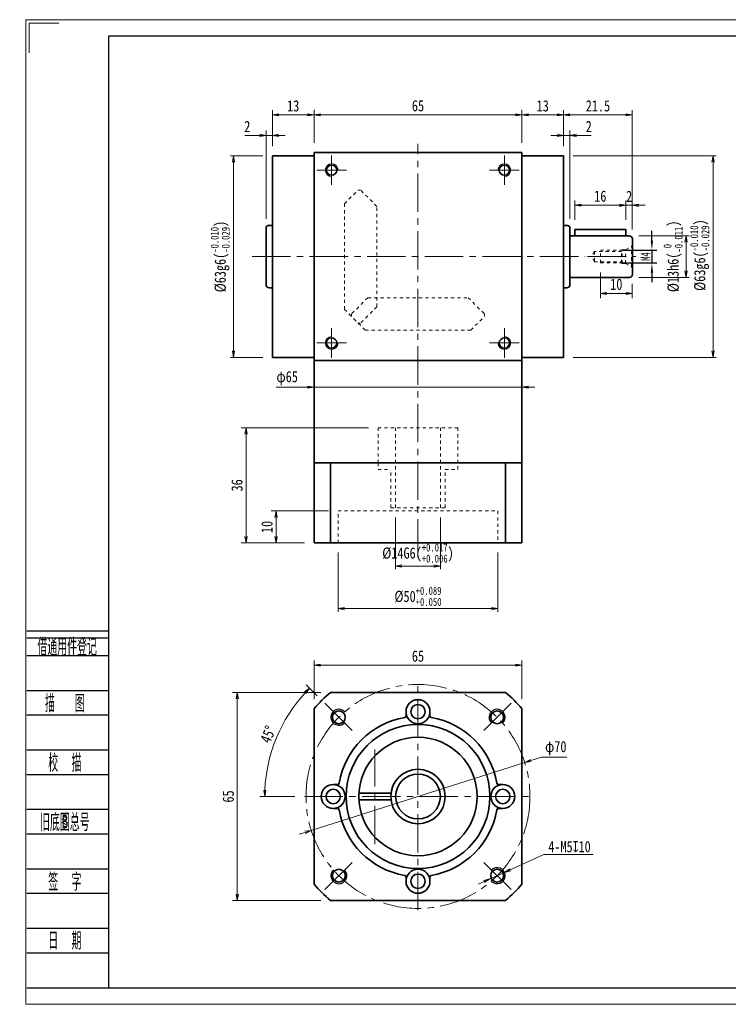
# Model space of a CAD drawing. Header units: millimetres. Extents: x -2 to 448, y 0 to 308.
# Tile 1 of 2: x -2 to 220, y 0 to 308. Entities that reach past the tile are written whole.
import ezdxf
from ezdxf.enums import TextEntityAlignment as Align

# ---------------------------------------------------------------- set-up
doc = ezdxf.new("R2010")
doc.units = ezdxf.units.MM
doc.linetypes.add('点画线', pattern=[18, 12, -2, 2, -2])
doc.linetypes.add('虚线', pattern=[2, 1, -1])
doc.layers.add('2细线层', color=4, linetype='Continuous')
doc.layers.add('6文字层', color=3, linetype='Continuous')
for name, color, linetype, lineweight in [('中心线层', 1, '点画线', 18), ('图框_外框线', 7, 'Continuous', 18), ('尺寸线层', 3, 'Continuous', 18), ('粗实线层', 7, 'Continuous', 35), ('虚线层_1', 6, '虚线', 18)]:
    doc.layers.add(name, color=color, linetype=linetype, lineweight=lineweight)
doc.styles.add('PC_TEXTSTYLE', font='ISOCP.SHX', dxfattribs={"width": 0.707, "bigfont": 'GBCBIG.SHX'})
doc.styles.add('宋体', font='txt', dxfattribs={"width": 0.8})
doc.styles.add('标准', font='txt', dxfattribs={"width": 0.667})
doc.dimstyles.new('a4-1-1', dxfattribs={"dimtxt": 3, "dimasz": 3, "dimexe": 1.5, "dimexo": 0, "dimgap": 0.5, "dimtad": 1, "dimdec": 3, "dimdsep": 46, "dimtxsty": '标准', "dimblk": '_CAXARROW', "dimcen": 0, "dimdle": 6, "dimazin": 2, "dimtfac": 0.707107, "dimtdec": 3, "dimtix": 1, "dimtmove": 2, "dimatfit": 3, "dimfxl": 0, "dimfrac": 2, "dimtolj": 1, "dimarcsym": 0})
doc.dimstyles.new('A水平标注$0', dxfattribs={"dimtxt": 3.5, "dimasz": 2, "dimexe": 1.5, "dimexo": 3, "dimgap": 1.1, "dimtad": 1, "dimtoh": 1, "dimdec": 4, "dimdsep": 46, "dimtxsty": '宋体', "dimblk": 'OPEN', "dimcen": 3, "dimclrd": 3, "dimclre": 3, "dimclrt": 6, "dimadec": 0, "dimazin": 0, "dimtm": 1e-09, "dimtfac": 1, "dimtdec": 4, "dimtix": 1, "dimtmove": 0, "dimatfit": 3, "dimldrblk": 'OPEN', "dimfxl": 0, "dimlwd": 13, "dimlwe": 13, "dimarcsym": 0})
doc.dimstyles.new('D直径标注φ25', dxfattribs={"dimtxt": 3.5, "dimasz": 2, "dimexe": 1, "dimexo": 3, "dimtad": 1, "dimtoh": 1, "dimdec": 1, "dimdsep": 46, "dimtxsty": '宋体', "dimblk": 'OPEN', "dimcen": 3, "dimclrd": 3, "dimclre": 3, "dimclrt": 130, "dimadec": 0, "dimazin": 0, "dimtm": 1e-09, "dimtfac": 1, "dimtdec": 1, "dimtmove": 0, "dimatfit": 0, "dimldrblk": 'OPEN', "dimfxl": 0, "dimlwd": 13, "dimlwe": 13, "dimarcsym": 0})
doc.dimstyles.new('螺孔(M8-7H)', dxfattribs={"dimtxt": 3.5, "dimasz": 2, "dimexe": 1.25, "dimexo": 3, "dimtad": 1, "dimtoh": 1, "dimdec": 4, "dimdsep": 46, "dimtxsty": '宋体', "dimblk": 'OPEN', "dimcen": 3, "dimclrd": 3, "dimclre": 3, "dimclrt": 2, "dimadec": 0, "dimazin": 0, "dimtm": 1e-09, "dimtfac": 1, "dimtdec": 4, "dimtmove": 0, "dimatfit": 3, "dimldrblk": 'OPEN', "dimfxl": 0, "dimlwd": 9, "dimlwe": 9, "dimarcsym": 0})

# ---------------------------------------------------------------- blocks, each defined once
blk = doc.blocks.new('_Open')
at = {"color": 0, "linetype": 'ByBlock', "lineweight": -2}
for p, q in [((-1, 0.17), (0, 0)), ((-1, -0.17), (0, 0)), ((0, 0), (-1, 0))]:
    blk.add_line(p, q, dxfattribs=at)
blk = doc.blocks.new('*D12')
at = {"layer": 'Defpoints', "color": 0}
for p in [(64.97, 265.18), (77.13, 265.18), (77.13, 202.18)]:
    blk.add_point(p, dxfattribs=at)
at = {"layer": '尺寸线层', "color": 3, "lineweight": 13}
for p, q in [((74.13, 265.18), (63.97, 265.18)), ((64.97, 204.18), (64.97, 263.18)), ((74.13, 202.18), (63.97, 202.18))]:
    blk.add_line(p, q, dxfattribs=at)
at = {"layer": '尺寸线层', "color": 3, "lineweight": 13, "xscale": 2, "yscale": 2, "zscale": 2}
for p, rotation in [((64.97, 265.18), 90), ((64.97, 202.18), 270)]:
    blk.add_blockref('_Open', p, dxfattribs=dict(at, rotation=rotation))
at = {"layer": '尺寸线层', "color": 130, "insert": (60.8, 233.68), "char_height": 3.5, "attachment_point": 5, "rotation": 90, "style": '宋体'}
blk.add_mtext('{\\A1;\\A1;%%C63g6({\\H0.707107x;\\S-0.010^ -0.029;})}', dxfattribs=at)
blk = doc.blocks.new('*D13')
at = {"layer": 'Defpoints', "color": 0}
for p in [(155.13, 277.98), (90.13, 266.18), (155.13, 266.18)]:
    blk.add_point(p, dxfattribs=at)
at = {"layer": '尺寸线层', "color": 3, "lineweight": 13}
for p, q in [((90.13, 269.18), (90.13, 279.48)), ((92.13, 277.98), (153.13, 277.98)), ((155.13, 269.18), (155.13, 279.48))]:
    blk.add_line(p, q, dxfattribs=at)
at = {"layer": '尺寸线层', "color": 3, "lineweight": 13, "xscale": 2, "yscale": 2, "zscale": 2, "rotation": 180}
blk.add_blockref('_Open', (90.13, 277.98), dxfattribs=at)
at = {"layer": '尺寸线层', "color": 3, "lineweight": 13, "xscale": 2, "yscale": 2, "zscale": 2}
blk.add_blockref('_Open', (155.13, 277.98), dxfattribs=at)
at = {"layer": '尺寸线层', "color": 6, "insert": (122.63, 280.79), "char_height": 3.5, "attachment_point": 5, "style": '宋体'}
blk.add_mtext('65', dxfattribs=at)
blk = doc.blocks.new('*D14')
at = {"layer": 'Defpoints', "color": 0}
for p in [(77.13, 277.95), (77.13, 265.18), (90.13, 266.18)]:
    blk.add_point(p, dxfattribs=at)
at = {"layer": '尺寸线层', "color": 3, "lineweight": 13}
for p, q in [((77.13, 268.18), (77.13, 279.45)), ((88.13, 277.95), (79.13, 277.95)), ((90.13, 269.18), (90.13, 279.45))]:
    blk.add_line(p, q, dxfattribs=at)
at = {"layer": '尺寸线层', "color": 3, "lineweight": 13, "xscale": 2, "yscale": 2, "zscale": 2, "rotation": 180}
blk.add_blockref('_Open', (77.13, 277.95), dxfattribs=at)
at = {"layer": '尺寸线层', "color": 3, "lineweight": 13, "xscale": 2, "yscale": 2, "zscale": 2}
blk.add_blockref('_Open', (90.13, 277.95), dxfattribs=at)
at = {"layer": '尺寸线层', "color": 6, "insert": (83.63, 280.76), "char_height": 3.5, "attachment_point": 5, "style": '宋体'}
blk.add_mtext('13', dxfattribs=at)
blk = doc.blocks.new('*D15')
at = {"layer": 'Defpoints', "color": 0}
for p in [(75.13, 271.55), (77.13, 265.18), (75.13, 242.43)]:
    blk.add_point(p, dxfattribs=at)
at = {"layer": '尺寸线层', "color": 3, "lineweight": 13}
for p, q in [((68.48, 271.55), (71.13, 271.55)), ((71.13, 271.55), (73.13, 271.55)), ((75.13, 245.43), (75.13, 273.05)), ((77.13, 271.55), (75.13, 271.55)), ((77.13, 268.18), (77.13, 273.05)), ((79.13, 271.55), (81.13, 271.55))]:
    blk.add_line(p, q, dxfattribs=at)
at = {"layer": '尺寸线层', "color": 3, "lineweight": 13, "xscale": 2, "yscale": 2, "zscale": 2}
blk.add_blockref('_Open', (75.13, 271.55), dxfattribs=at)
at = {"layer": '尺寸线层', "color": 3, "lineweight": 13, "xscale": 2, "yscale": 2, "zscale": 2, "rotation": 180}
blk.add_blockref('_Open', (77.13, 271.55), dxfattribs=at)
at = {"layer": '尺寸线层', "color": 6, "insert": (69.26, 274.34), "char_height": 3.5, "attachment_point": 5, "style": '宋体'}
blk.add_mtext('2', dxfattribs=at)
blk = doc.blocks.new('*D16')
at = {"layer": 'Defpoints', "color": 0}
for p in [(168.13, 277.95), (155.13, 266.18), (168.13, 265.18)]:
    blk.add_point(p, dxfattribs=at)
at = {"layer": '尺寸线层', "color": 3, "lineweight": 13}
for p, q in [((155.13, 269.18), (155.13, 279.45)), ((157.13, 277.95), (166.13, 277.95)), ((168.13, 268.18), (168.13, 279.45))]:
    blk.add_line(p, q, dxfattribs=at)
at = {"layer": '尺寸线层', "color": 3, "lineweight": 13, "xscale": 2, "yscale": 2, "zscale": 2, "rotation": 180}
blk.add_blockref('_Open', (155.13, 277.95), dxfattribs=at)
at = {"layer": '尺寸线层', "color": 3, "lineweight": 13, "xscale": 2, "yscale": 2, "zscale": 2}
blk.add_blockref('_Open', (168.13, 277.95), dxfattribs=at)
at = {"layer": '尺寸线层', "color": 6, "insert": (161.63, 280.76), "char_height": 3.5, "attachment_point": 5, "style": '宋体'}
blk.add_mtext('13', dxfattribs=at)
blk = doc.blocks.new('*D17')
at = {"layer": 'Defpoints', "color": 0}
for p in [(170.13, 271.55), (168.13, 265.18), (170.13, 242.43)]:
    blk.add_point(p, dxfattribs=at)
at = {"layer": '尺寸线层', "color": 3, "lineweight": 13}
for p, q in [((166.13, 271.55), (164.13, 271.55)), ((168.13, 268.18), (168.13, 273.05)), ((168.13, 271.55), (170.13, 271.55)), ((170.13, 245.43), (170.13, 273.05)), ((174.13, 271.55), (172.13, 271.55)), ((176.78, 271.55), (174.13, 271.55))]:
    blk.add_line(p, q, dxfattribs=at)
at = {"layer": '尺寸线层', "color": 3, "lineweight": 13, "xscale": 2, "yscale": 2, "zscale": 2}
blk.add_blockref('_Open', (168.13, 271.55), dxfattribs=at)
at = {"layer": '尺寸线层', "color": 3, "lineweight": 13, "xscale": 2, "yscale": 2, "zscale": 2, "rotation": 180}
blk.add_blockref('_Open', (170.13, 271.55), dxfattribs=at)
at = {"layer": '尺寸线层', "color": 6, "insert": (176.01, 274.34), "char_height": 3.5, "attachment_point": 5, "style": '宋体'}
blk.add_mtext('2', dxfattribs=at)
blk = doc.blocks.new('*D28')
at = {"layer": 'Defpoints', "color": 0}
for p in [(68.88, 180.18), (110.13, 180.18), (90.13, 144.18)]:
    blk.add_point(p, dxfattribs=at)
at = {"layer": '尺寸线层', "color": 3, "lineweight": 13}
for p, q in [((107.13, 180.18), (67.38, 180.18)), ((68.88, 146.18), (68.88, 178.18)), ((87.13, 144.18), (67.38, 144.18))]:
    blk.add_line(p, q, dxfattribs=at)
at = {"layer": '尺寸线层', "color": 3, "lineweight": 13, "xscale": 2, "yscale": 2, "zscale": 2}
for p, rotation in [((68.88, 180.18), 90), ((68.88, 144.18), 270)]:
    blk.add_blockref('_Open', p, dxfattribs=dict(at, rotation=rotation))
at = {"layer": '尺寸线层', "color": 6, "insert": (66.07, 162.18), "char_height": 3.5, "attachment_point": 5, "rotation": 90, "style": '宋体'}
blk.add_mtext('36', dxfattribs=at)
blk = doc.blocks.new('*D29')
at = {"layer": 'Defpoints', "color": 0}
for p in [(90.13, 192.29), (155.13, 192.85), (155.13, 187.45)]:
    blk.add_point(p, dxfattribs=at)
at = {"layer": '尺寸线层', "color": 3, "lineweight": 13}
for p, q in [((90.13, 195.29), (90.13, 193.85)), ((78.34, 192.85), (86.13, 192.85)), ((86.13, 192.85), (88.13, 192.85)), ((90.13, 192.85), (155.13, 192.85)), ((155.13, 190.45), (155.13, 193.85)), ((157.13, 192.85), (159.13, 192.85))]:
    blk.add_line(p, q, dxfattribs=at)
at = {"layer": '尺寸线层', "color": 3, "lineweight": 13, "xscale": 2, "yscale": 2, "zscale": 2}
for p, rotation in [((90.13, 192.85), 359.9999999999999), ((155.13, 192.85), 179.9999999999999)]:
    blk.add_blockref('_Open', p, dxfattribs=dict(at, rotation=rotation))
at = {"layer": '尺寸线层', "color": 130, "insert": (81.74, 195.68), "char_height": 3.5, "attachment_point": 5, "style": '宋体'}
blk.add_mtext('φ65', dxfattribs=at)
blk = doc.blocks.new('*D30')
at = {"layer": 'Defpoints', "color": 0}
for p in [(97.63, 154.18), (78.25, 144.18), (90.13, 144.18)]:
    blk.add_point(p, dxfattribs=at)
at = {"layer": '尺寸线层', "color": 3, "lineweight": 13}
for p, q in [((94.63, 154.18), (76.75, 154.18)), ((78.25, 152.18), (78.25, 146.18)), ((87.13, 144.18), (76.75, 144.18))]:
    blk.add_line(p, q, dxfattribs=at)
at = {"layer": '尺寸线层', "color": 3, "lineweight": 13, "xscale": 2, "yscale": 2, "zscale": 2}
for p, rotation in [((78.25, 154.18), 90), ((78.25, 144.18), 270)]:
    blk.add_blockref('_Open', p, dxfattribs=dict(at, rotation=rotation))
at = {"layer": '尺寸线层', "color": 6, "insert": (75.44, 149.18), "char_height": 3.5, "attachment_point": 5, "rotation": 90, "style": '宋体'}
blk.add_mtext('10', dxfattribs=at)
blk = doc.blocks.new('*D31')
at = {"layer": 'Defpoints', "color": 0}
for p in [(155.99, 75.56), (89.28, 54.34)]:
    blk.add_point(p, dxfattribs=at)
at = {"layer": '尺寸线层', "color": 3, "lineweight": 13}
for p, q in [((161.28, 77.24), (157.89, 76.16)), ((169.11, 77.24), (161.28, 77.24)), ((89.28, 54.34), (155.99, 75.56)), ((87.37, 53.74), (85.47, 53.13))]:
    blk.add_line(p, q, dxfattribs=at)
at = {"layer": '尺寸线层', "color": 3, "lineweight": 13, "xscale": 2, "yscale": 2, "zscale": 2}
for p, rotation in [((155.99, 75.56), 197.6418582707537), ((89.28, 54.34), 17.64185827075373)]:
    blk.add_blockref('_Open', p, dxfattribs=dict(at, rotation=rotation))
at = {"layer": '尺寸线层', "color": 130, "insert": (165.7, 80.07), "char_height": 3.5, "attachment_point": 5, "style": '宋体'}
blk.add_mtext('φ70', dxfattribs=at)
blk = doc.blocks.new('*D32')
at = {"layer": 'Defpoints', "color": 0}
for p in [(95.25, 97.45), (66.14, 32.45), (95.25, 32.45)]:
    blk.add_point(p, dxfattribs=at)
at = {"layer": '尺寸线层', "color": 3, "lineweight": 13}
for p, q in [((92.25, 97.45), (64.64, 97.45)), ((66.14, 95.45), (66.14, 34.45)), ((92.25, 32.45), (64.64, 32.45))]:
    blk.add_line(p, q, dxfattribs=at)
at = {"layer": '尺寸线层', "color": 3, "lineweight": 13, "xscale": 2, "yscale": 2, "zscale": 2}
for p, rotation in [((66.14, 97.45), 90), ((66.14, 32.45), 270)]:
    blk.add_blockref('_Open', p, dxfattribs=dict(at, rotation=rotation))
at = {"layer": '尺寸线层', "color": 6, "insert": (63.33, 64.95), "char_height": 3.5, "attachment_point": 5, "rotation": 90, "style": '宋体'}
blk.add_mtext('65', dxfattribs=at)
blk = doc.blocks.new('*D33')
at = {"layer": 'Defpoints', "color": 0}
for p in [(93.26, 94.32), (78.37, 83.28), (102, 85.58), (87.13, 64.95), (158.13, 64.95)]:
    blk.add_point(p, dxfattribs=at)
at = {"layer": '尺寸线层', "color": 3, "lineweight": 13}
for p, q in [((91.14, 96.44), (87.7, 99.88)), ((84.13, 64.95), (73.23, 64.95))]:
    blk.add_line(p, q, dxfattribs=at)
blk.add_arc((122.63, 64.95), 47.91, 137.3921, 177.6079, dxfattribs=at)
at = {"layer": '尺寸线层', "color": 3, "lineweight": 13, "xscale": 2, "yscale": 2, "zscale": 2}
for p, rotation in [((88.76, 98.82), 46.19606770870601), ((74.73, 64.95), 268.8039322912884)]:
    blk.add_blockref('_Open', p, dxfattribs=dict(at, rotation=rotation))
at = {"layer": '尺寸线层', "color": 6, "insert": (75.79, 84.35), "char_height": 3.5, "attachment_point": 5, "rotation": 67.5, "style": '宋体'}
blk.add_mtext('45%%d', dxfattribs=at)
blk = doc.blocks.new('*D34')
at = {"layer": 'Defpoints', "color": 0}
for p in [(115.63, 155.18), (129.63, 155.18), (129.63, 136.97)]:
    blk.add_point(p, dxfattribs=at)
at = {"layer": '尺寸线层', "color": 3, "lineweight": 13}
for p, q in [((115.63, 152.18), (115.63, 135.97)), ((129.63, 152.18), (129.63, 135.97)), ((117.63, 136.97), (127.63, 136.97))]:
    blk.add_line(p, q, dxfattribs=at)
at = {"layer": '尺寸线层', "color": 3, "lineweight": 13, "xscale": 2, "yscale": 2, "zscale": 2, "rotation": 180}
blk.add_blockref('_Open', (115.63, 136.97), dxfattribs=at)
at = {"layer": '尺寸线层', "color": 3, "lineweight": 13, "xscale": 2, "yscale": 2, "zscale": 2}
blk.add_blockref('_Open', (129.63, 136.97), dxfattribs=at)
at = {"layer": '尺寸线层', "color": 130, "insert": (122.63, 141.02), "char_height": 3.5, "attachment_point": 5, "style": '宋体'}
blk.add_mtext('{\\A1;\\A1;%%C14G6({\\H0.707107x;\\S+0.017^ +0.006;})}', dxfattribs=at)
blk = doc.blocks.new('*D35')
at = {"layer": 'Defpoints', "color": 0}
for p in [(97.63, 144.18), (147.63, 144.18), (147.63, 123.65)]:
    blk.add_point(p, dxfattribs=at)
at = {"layer": '尺寸线层', "color": 3, "lineweight": 13}
for p, q in [((97.63, 141.18), (97.63, 122.65)), ((147.63, 141.18), (147.63, 122.65)), ((99.63, 123.65), (145.63, 123.65))]:
    blk.add_line(p, q, dxfattribs=at)
at = {"layer": '尺寸线层', "color": 3, "lineweight": 13, "xscale": 2, "yscale": 2, "zscale": 2, "rotation": 180}
blk.add_blockref('_Open', (97.63, 123.65), dxfattribs=at)
at = {"layer": '尺寸线层', "color": 3, "lineweight": 13, "xscale": 2, "yscale": 2, "zscale": 2}
blk.add_blockref('_Open', (147.63, 123.65), dxfattribs=at)
at = {"layer": '尺寸线层', "color": 130, "insert": (122.63, 127.48), "char_height": 3.5, "attachment_point": 5, "style": '宋体'}
blk.add_mtext('{\\A1;\\A1;%%C50{\\H0.707107x;\\S+0.089^ +0.050;}}', dxfattribs=at)
blk = doc.blocks.new('2432g')
at = {"layer": '中心线层', "linetype": '点画线', "lineweight": 18}
blk.add_line((13.97, 0), (-1.08, 0), dxfattribs=at)
at = {"layer": '虚线层_1', "linetype": '虚线', "lineweight": 18}
for p, q in [((0, -3.7), (0, 3.7)), ((0, 3.7), (0.29, 3.19)), ((2.1, 2.15), (0.29, 3.19)), ((0.29, -3.19), (0.29, 3.19)), ((3.2, 2.15), (2.1, 2.15)), ((2.1, -2.15), (2.1, 2.15)), ((3.35, 2), (3.2, 2.15)), ((3.2, -2.15), (3.2, 2.15)), ((10, 2), (3.35, 2)), ((3.35, -2), (3.35, 2)), ((3.35, 1.6), (11.85, 1.6)), ((10, -2), (10, 2)), ((11.85, 1.6), (11.85, -1.6)), ((11.85, 1.6), (12.77, 0)), ((11.85, -1.6), (12.77, 0)), ((2.1, -2.15), (0.29, -3.19)), ((3.2, -2.15), (2.1, -2.15)), ((3.35, -2), (3.2, -2.15)), ((11.85, -1.6), (3.35, -1.6)), ((10, -2), (3.35, -2)), ((0, -3.7), (0.29, -3.19))]:
    blk.add_line(p, q, dxfattribs=at)
blk = doc.blocks.new('_CAXARROW')
blk.add_hatch(color=0).paths.add_polyline_path([(0, 0), (-1, 0.125), (-1, -0.125)], flags=0)
blk = doc.blocks.new('*D36')
at = {"layer": 'Defpoints', "color": 0}
for p in [(186.28, 235.68), (186.28, 231.68), (195.75, 231.68)]:
    blk.add_point(p, dxfattribs=at)
at = {"layer": '尺寸线层', "color": 0, "lineweight": -2}
for p, q in [((195.75, 238.68), (195.75, 241.68)), ((186.28, 235.68), (197.25, 235.68)), ((195.75, 235.68), (195.75, 231.68)), ((186.28, 231.68), (197.25, 231.68)), ((195.75, 228.68), (195.75, 225.68))]:
    blk.add_line(p, q, dxfattribs=at)
at = {"layer": '尺寸线层', "color": 0, "lineweight": -2, "xscale": 3, "yscale": 3, "zscale": 3}
for p, rotation in [((195.75, 235.68), 270), ((195.75, 231.68), 90)]:
    blk.add_blockref('_CAXARROW', p, dxfattribs=dict(at, rotation=rotation))
at = {"layer": '尺寸线层', "color": 0, "insert": (193.77, 233.68), "char_height": 3, "attachment_point": 5, "rotation": 90, "style": '标准'}
blk.add_mtext('\\A1;M4', dxfattribs=at)
blk = doc.blocks.new('*D37')
at = {"layer": 'Defpoints', "color": 0}
for p in [(188.63, 240.18), (188.63, 227.18), (206.42, 227.18)]:
    blk.add_point(p, dxfattribs=at)
at = {"layer": '尺寸线层', "color": 3, "lineweight": 13}
for p, q in [((191.63, 240.18), (207.42, 240.18)), ((206.42, 238.18), (206.42, 229.18)), ((191.63, 227.18), (207.42, 227.18))]:
    blk.add_line(p, q, dxfattribs=at)
at = {"layer": '尺寸线层', "color": 3, "lineweight": 13, "xscale": 2, "yscale": 2, "zscale": 2}
for p, rotation in [((206.42, 240.18), 90), ((206.42, 227.18), 270)]:
    blk.add_blockref('_Open', p, dxfattribs=dict(at, rotation=rotation))
at = {"layer": '尺寸线层', "color": 130, "insert": (202.37, 233.74), "char_height": 3.5, "attachment_point": 5, "rotation": 90, "style": '宋体'}
blk.add_mtext('{\\A1;\\A1;%%C13h6({\\H0.707107x;\\S 0^ -0.011;})}', dxfattribs=at)
blk = doc.blocks.new('*D38')
at = {"layer": 'Defpoints', "color": 0}
for p in [(179.63, 231.68), (189.63, 228.18), (179.63, 222.17)]:
    blk.add_point(p, dxfattribs=at)
at = {"layer": '尺寸线层', "color": 3, "lineweight": 13}
for p, q in [((179.63, 228.68), (179.63, 220.67)), ((189.63, 225.18), (189.63, 220.67)), ((187.63, 222.17), (181.63, 222.17))]:
    blk.add_line(p, q, dxfattribs=at)
at = {"layer": '尺寸线层', "color": 3, "lineweight": 13, "xscale": 2, "yscale": 2, "zscale": 2, "rotation": 180}
blk.add_blockref('_Open', (179.63, 222.17), dxfattribs=at)
at = {"layer": '尺寸线层', "color": 3, "lineweight": 13, "xscale": 2, "yscale": 2, "zscale": 2}
blk.add_blockref('_Open', (189.63, 222.17), dxfattribs=at)
at = {"layer": '尺寸线层', "color": 6, "insert": (184.63, 224.98), "char_height": 3.5, "attachment_point": 5, "style": '宋体'}
blk.add_mtext('10', dxfattribs=at)
blk = doc.blocks.new('*D39')
at = {"layer": 'Defpoints', "color": 0}
for p in [(189.63, 249.71), (187.63, 242.18), (189.63, 239.18)]:
    blk.add_point(p, dxfattribs=at)
at = {"layer": '尺寸线层', "color": 3, "lineweight": 13}
for p, q in [((185.63, 249.71), (183.63, 249.71)), ((187.63, 245.18), (187.63, 251.21)), ((187.63, 249.71), (189.63, 249.71)), ((189.63, 242.18), (189.63, 251.21)), ((191.63, 249.71), (193.63, 249.71))]:
    blk.add_line(p, q, dxfattribs=at)
at = {"layer": '尺寸线层', "color": 3, "lineweight": 13, "xscale": 2, "yscale": 2, "zscale": 2}
blk.add_blockref('_Open', (187.63, 249.71), dxfattribs=at)
at = {"layer": '尺寸线层', "color": 3, "lineweight": 13, "xscale": 2, "yscale": 2, "zscale": 2, "rotation": 180}
blk.add_blockref('_Open', (189.63, 249.71), dxfattribs=at)
at = {"layer": '尺寸线层', "color": 6, "insert": (188.63, 252.5), "char_height": 3.5, "attachment_point": 5, "style": '宋体'}
blk.add_mtext('2', dxfattribs=at)
blk = doc.blocks.new('*D40')
at = {"layer": 'Defpoints', "color": 0}
for p in [(171.63, 249.72), (171.63, 242.18), (187.63, 242.18)]:
    blk.add_point(p, dxfattribs=at)
at = {"layer": '尺寸线层', "color": 3, "lineweight": 13}
for p, q in [((171.63, 245.18), (171.63, 251.22)), ((185.63, 249.72), (173.63, 249.72)), ((187.63, 245.18), (187.63, 251.22))]:
    blk.add_line(p, q, dxfattribs=at)
at = {"layer": '尺寸线层', "color": 3, "lineweight": 13, "xscale": 2, "yscale": 2, "zscale": 2, "rotation": 180}
blk.add_blockref('_Open', (171.63, 249.72), dxfattribs=at)
at = {"layer": '尺寸线层', "color": 3, "lineweight": 13, "xscale": 2, "yscale": 2, "zscale": 2}
blk.add_blockref('_Open', (187.63, 249.72), dxfattribs=at)
at = {"layer": '尺寸线层', "color": 6, "insert": (179.63, 252.53), "char_height": 3.5, "attachment_point": 5, "style": '宋体'}
blk.add_mtext('16', dxfattribs=at)
blk = doc.blocks.new('*D41')
at = {"layer": 'Defpoints', "color": 0}
for p in [(189.63, 277.95), (168.13, 265.18), (189.63, 239.18)]:
    blk.add_point(p, dxfattribs=at)
at = {"layer": '尺寸线层', "color": 3, "lineweight": 13}
for p, q in [((168.13, 268.18), (168.13, 279.45)), ((170.13, 277.95), (187.63, 277.95)), ((189.63, 242.18), (189.63, 279.45))]:
    blk.add_line(p, q, dxfattribs=at)
at = {"layer": '尺寸线层', "color": 3, "lineweight": 13, "xscale": 2, "yscale": 2, "zscale": 2, "rotation": 180}
blk.add_blockref('_Open', (168.13, 277.95), dxfattribs=at)
at = {"layer": '尺寸线层', "color": 3, "lineweight": 13, "xscale": 2, "yscale": 2, "zscale": 2}
blk.add_blockref('_Open', (189.63, 277.95), dxfattribs=at)
at = {"layer": '尺寸线层', "color": 6, "insert": (178.88, 280.76), "char_height": 3.5, "attachment_point": 5, "style": '宋体'}
blk.add_mtext('21.5', dxfattribs=at)
blk = doc.blocks.new('*D42')
at = {"layer": 'Defpoints', "color": 0}
for p in [(168.13, 265.18), (214.86, 265.18), (168.13, 202.18)]:
    blk.add_point(p, dxfattribs=at)
at = {"layer": '尺寸线层', "color": 3, "lineweight": 13}
for p, q in [((171.13, 265.18), (215.86, 265.18)), ((214.86, 204.18), (214.86, 263.18)), ((171.13, 202.18), (215.86, 202.18))]:
    blk.add_line(p, q, dxfattribs=at)
at = {"layer": '尺寸线层', "color": 3, "lineweight": 13, "xscale": 2, "yscale": 2, "zscale": 2}
for p, rotation in [((214.86, 265.18), 90), ((214.86, 202.18), 270)]:
    blk.add_blockref('_Open', p, dxfattribs=dict(at, rotation=rotation))
at = {"layer": '尺寸线层', "color": 130, "insert": (210.7, 234.13), "char_height": 3.5, "attachment_point": 5, "rotation": 90, "style": '宋体'}
blk.add_mtext('{\\A1;\\A1;%%C63g6({\\H0.707107x;\\S-0.010^ -0.029;})}', dxfattribs=at)
blk = doc.blocks.new('*D43')
at = {"layer": 'Defpoints', "color": 0}
for p in [(155.13, 105.98), (90.13, 92.33), (155.13, 92.33)]:
    blk.add_point(p, dxfattribs=at)
at = {"layer": '尺寸线层', "color": 3, "lineweight": 13}
for p, q in [((90.13, 95.33), (90.13, 107.48)), ((92.13, 105.98), (153.13, 105.98)), ((155.13, 95.33), (155.13, 107.48))]:
    blk.add_line(p, q, dxfattribs=at)
at = {"layer": '尺寸线层', "color": 3, "lineweight": 13, "xscale": 2, "yscale": 2, "zscale": 2, "rotation": 180}
blk.add_blockref('_Open', (90.13, 105.98), dxfattribs=at)
at = {"layer": '尺寸线层', "color": 3, "lineweight": 13, "xscale": 2, "yscale": 2, "zscale": 2}
blk.add_blockref('_Open', (155.13, 105.98), dxfattribs=at)
at = {"layer": '尺寸线层', "color": 6, "insert": (122.63, 108.8), "char_height": 3.5, "attachment_point": 5, "style": '宋体'}
blk.add_mtext('65', dxfattribs=at)
blk = doc.blocks.new('*D44')
at = {"color": 3, "lineweight": 9}
for p, q in [((162.01, 46.82), (151.48, 42.06)), ((177.35, 46.82), (162.01, 46.82)), ((145.1, 39.17), (149.66, 41.23)), ((143.28, 38.34), (141.46, 37.52))]:
    blk.add_line(p, q, dxfattribs=at)
at = {"layer": 'Defpoints', "color": 0}
for p in [(149.66, 41.23), (145.1, 39.17)]:
    blk.add_point(p, dxfattribs=at)
at = {"color": 3, "lineweight": 9, "xscale": 2, "yscale": 2, "zscale": 2}
for p, rotation in [((149.66, 41.23), 204.3601032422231), ((145.1, 39.17), 24.36010324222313)]:
    blk.add_blockref('_Open', p, dxfattribs=dict(at, rotation=rotation))
at = {"color": 2, "insert": (169.99, 49.24), "char_height": 3.5, "attachment_point": 5, "style": '宋体'}
blk.add_mtext('4-M5{\\famgdt|b0|i0|c0|p0;x}{10}', dxfattribs=at)

msp = doc.modelspace()

# ---------------------------------------------------------------- linework, layer by layer
at = {"layer": '2细线层'}
for p, q in [((0.30649, 116.68896), (25.90061, 116.68896)), ((0.30649, 114.50251), (25.90061, 114.50251)), ((0.30649, 109.03639), (25.90061, 109.03639)), ((0.30649, 98.10415), (25.90061, 98.10415)), ((0.30649, 90.45158), (25.90061, 90.45158)), ((0.30649, 79.51935), (25.90061, 79.51935)), ((0.30649, 71.86678), (25.90061, 71.86678)), ((0.30649, 60.93454), (25.90061, 60.93454)), ((0.30649, 53.28197), (25.90061, 53.28197)), ((0.30649, 42.34973), (25.90061, 42.34973)), ((0.30649, 34.69717), (25.90061, 34.69717)), ((0.30649, 23.76493), (25.90061, 23.76493)), ((0.30649, 16.11236), (25.90061, 16.11236)), ((0.30649, 5.18012), (25.90061, 5.18012))]:
    msp.add_line(p, q, dxfattribs=at)
at = {"layer": '中心线层'}
for p, q in [((122.63233, 139.63375), (122.63233, 268.9498)), ((95.63233, 256.07754), (95.63233, 265.27754)), ((149.63233, 265.27754), (149.63233, 256.07754)), ((91.03233, 260.67754), (100.23233, 260.67754)), ((145.03233, 260.67754), (154.23233, 260.67754)), ((70.75313, 233.67754), (174.83784, 233.67754)), ((95.63233, 202.07754), (95.63233, 211.27754)), ((149.63233, 211.27754), (149.63233, 202.07754)), ((100.23233, 206.67754), (91.03233, 206.67754)), ((154.23233, 206.67754), (145.03233, 206.67754)), ((122.63233, 29.4488), (122.63233, 100.4488)), ((102.0047, 85.57644), (93.25826, 94.32288)), ((143.25997, 85.57644), (152.00641, 94.32288)), ((109.17537, 50.06201), (109.17537, 79.67012)), ((87.13233, 64.9488), (158.13233, 64.9488)), ((102.0047, 44.32117), (93.25826, 35.57473)), ((143.25997, 44.32117), (152.00641, 35.57473))]:
    msp.add_line(p, q, dxfattribs=at)
msp.add_circle((122.63233, 64.9488), 35, dxfattribs=at)
at = {"layer": '图框_外框线', "color": 3}
msp.add_lwpolyline([(0, 0), (435.1303, 0), (435.1303, 307.69929), (0, 307.69929)], close=True, dxfattribs=at)
msp.add_lwpolyline([(1.03602, 297.33904), (1.03602, 306.66326), (10.36025, 306.66326)], dxfattribs=at)
at = {"layer": '图框_外框线', "color": 3, "lineweight": 25}
msp.add_lwpolyline([(25.90061, 5.18012), (429.95018, 5.18012), (429.95018, 302.51916), (25.90061, 302.51916)], close=True, dxfattribs=at)
at = {"layer": '粗实线层'}
for p, q in [((90.13233, 265.17754), (77.13233, 265.17754)), ((77.13233, 265.17754), (77.13233, 202.17754)), ((90.13233, 266.17754), (155.13233, 266.17754)), ((90.13233, 201.17754), (90.13233, 266.17754)), ((155.13233, 201.17754), (155.13233, 266.17754)), ((155.13233, 265.17754), (168.13233, 265.17754)), ((168.13233, 265.17754), (168.13233, 202.17754)), ((76.13233, 243.42754), (77.13233, 243.42754)), ((168.13233, 243.42754), (169.13233, 243.42754)), ((75.13233, 242.42754), (75.13233, 224.92754)), ((170.13233, 242.42754), (170.13233, 224.92754)), ((170.13233, 240.17754), (188.63233, 240.17754)), ((187.63233, 242.17754), (171.63233, 242.17754)), ((171.63233, 242.17754), (171.63233, 240.17754)), ((187.63233, 240.17754), (187.63233, 242.17754)), ((189.63233, 239.17754), (189.63233, 228.17754)), ((170.13233, 227.17754), (188.63233, 227.17754)), ((76.13233, 223.92754), (77.13233, 223.92754)), ((168.13233, 223.92754), (169.13233, 223.92754)), ((90.13233, 202.17754), (77.13233, 202.17754)), ((90.13233, 201.17754), (155.13233, 201.17754)), ((90.13233, 201.17754), (90.13233, 169.17754)), ((155.13233, 202.17754), (168.13233, 202.17754)), ((155.13233, 201.17754), (155.13233, 169.17754)), ((135.13233, 169.17754), (90.13233, 169.17754)), ((90.13233, 169.17754), (90.13233, 144.17754)), ((155.13233, 169.17754), (90.13233, 169.17754)), ((95.24621, 144.17754), (95.24621, 169.17754)), ((155.13233, 169.17754), (135.13233, 169.17754)), ((150.01846, 144.17754), (150.01846, 169.17754)), ((155.13233, 144.17754), (155.13233, 169.17754)), ((90.13233, 144.17754), (155.13233, 144.17754)), ((118.88233, 91.4488), (118.88233, 90.09214)), ((126.38233, 91.4488), (126.38233, 90.09214)), ((96.13233, 68.6988), (97.489, 68.6988)), ((149.13233, 68.6988), (147.77567, 68.6988)), ((114.19136, 65.9488), (104.15938, 65.9488)), ((114.19136, 63.9488), (104.15938, 63.9488)), ((96.13233, 61.1988), (97.489, 61.1988)), ((149.13233, 61.1988), (147.77567, 61.1988)), ((118.88233, 38.4488), (118.88233, 39.80547)), ((126.38233, 38.4488), (126.38233, 39.80547))]:
    msp.add_line(p, q, dxfattribs=at)
for points in [[(95.24621, 97.4488), (150.01846, 97.4488)], [(90.13233, 37.56268), (90.13233, 92.33493)], [(155.13233, 92.33493), (155.13233, 37.56268)], [(150.01846, 32.4488), (95.24621, 32.4488)]]:
    msp.add_lwpolyline(points, dxfattribs=at)
for centre, radius in [((95.63233, 260.67754), 1.6), ((149.63233, 260.67754), 1.6), ((95.63233, 206.67754), 1.6), ((149.63233, 206.67754), 1.6), ((122.63233, 91.4488), 3.75), ((122.63233, 91.4488), 2.25), ((97.8836, 89.69754), 2), ((147.38107, 89.69754), 2), ((122.63233, 64.9488), 22.5), ((122.63233, 64.9488), 18.5), ((122.63233, 64.9488), 8.5), ((122.63233, 64.9488), 7), ((96.13233, 64.9488), 3.75), ((149.13233, 64.9488), 3.75), ((96.13233, 64.9488), 2.25), ((149.13233, 64.9488), 2.25), ((97.8836, 40.20007), 2), ((122.63233, 38.4488), 3.75), ((122.63233, 38.4488), 2.25), ((147.38107, 40.20007), 2)]:
    msp.add_circle(centre, radius, dxfattribs=at)
at = {"layer": '粗实线层', "lineweight": 18}
for centre, start, end in [((95.63233, 260.67754), 0, 270), ((149.63233, 260.67754), 270, 180), ((95.63233, 206.67754), 90, 0), ((149.63233, 206.67754), 180, 90)]:
    msp.add_arc(centre, 2, start, end, dxfattribs=at)
at = {"layer": '粗实线层'}
for centre, radius, start, end in [((76.13233, 242.42754), 1, 90, 180), ((169.13233, 242.42754), 1, 360, 90), ((188.63233, 239.17754), 1, 0, 90), ((188.63233, 228.17754), 1, 270, 360), ((76.13233, 224.92754), 1, 180, 270), ((169.13233, 224.92754), 1, 270, 360), ((122.63233, 64.9488), 42.5, 130.1191669, 139.8808331), ((122.63233, 64.9488), 42.5, 40.1191669, 49.8808331), ((122.63233, 64.9488), 25, 99.5940695, 170.4059457), ((118.38234, 90.09214), 0.49999, 279.5932911, 0.0003078), ((126.88233, 90.09214), 0.49999, 179.9996922, 260.4067089), ((122.63233, 64.9488), 25, 9.5940543, 80.4059457), ((97.489, 69.1988), 0.49999, 269.9996922, 350.4067089), ((147.77567, 69.1988), 0.49999, 189.5932911, 270.0003078), ((97.489, 60.69881), 0.49999, 9.5932911, 90.0003078), ((122.63233, 64.9488), 25, 189.5940543, 260.4059457), ((122.63233, 64.9488), 25, 279.5940543, 350.4059457), ((147.77567, 60.69881), 0.49999, 89.9996922, 170.4067089), ((118.38234, 39.80547), 0.49999, 359.9996922, 80.4067089), ((126.88233, 39.80547), 0.49999, 99.5932911, 180.0003078), ((122.63233, 64.9488), 42.5, 220.1191669, 229.8808331), ((122.63233, 64.9488), 42.5, 310.1191669, 319.8808331)]:
    msp.add_arc(centre, radius, start, end, dxfattribs=at)
at = {"layer": '粗实线层', "lineweight": -2}
for centre, start, end in [((97.8836, 89.69754), 42.9532869, 315), ((147.38107, 89.69754), 312.9532869, 225), ((97.8836, 40.20007), 132.9532869, 45), ((147.38107, 40.20007), 222.9532869, 135)]:
    msp.add_arc(centre, 2.5, start, end, dxfattribs=at)
at = {"layer": '虚线层_1', "linetype": '虚线', "lineweight": 18}
for p, q in [((99.63233, 250.17754), (103.90233, 254.44754)), ((103.90233, 254.44754), (104.69076, 254.44754)), ((109.77233, 249.36597), (104.69076, 254.44754)), ((99.63233, 217.17754), (99.63233, 250.17754)), ((109.77233, 217.98911), (109.77233, 249.36597)), ((106.94391, 220.81754), (101.86233, 215.73597)), ((106.94391, 220.81754), (138.32076, 220.81754)), ((138.32076, 220.81754), (143.40233, 215.73597)), ((99.63233, 217.17754), (103.90233, 212.90754)), ((101.86233, 214.94754), (101.86233, 215.73597)), ((109.77233, 217.98911), (104.69076, 212.90754)), ((143.40233, 214.94754), (143.40233, 215.73597)), ((106.13233, 210.67754), (101.86233, 214.94754)), ((103.90233, 212.90754), (104.69076, 212.90754)), ((139.13233, 210.67754), (143.40233, 214.94754)), ((106.13233, 210.67754), (139.13233, 210.67754)), ((110.13233, 180.17754), (135.13233, 180.17754)), ((110.13233, 180.17754), (110.13233, 169.17754)), ((115.63233, 180.17754), (115.63233, 155.17754)), ((129.63233, 180.17754), (129.63233, 155.17754)), ((135.13233, 169.17754), (135.13233, 180.17754)), ((110.13233, 169.17754), (110.13233, 167.17754)), ((110.13233, 167.17754), (114.13233, 167.17754)), ((114.13233, 155.17754), (114.13233, 167.17754)), ((131.13233, 155.17754), (131.13233, 167.17754)), ((131.13233, 167.17754), (135.13233, 167.17754)), ((135.13233, 167.17754), (135.13233, 169.17754)), ((97.63233, 154.17754), (147.63233, 154.17754)), ((97.63233, 144.17754), (97.63233, 154.17754)), ((131.13233, 155.17754), (114.13233, 155.17754)), ((147.63233, 154.17754), (147.63233, 144.17754))]:
    msp.add_line(p, q, dxfattribs=at)

# ---------------------------------------------------------------- block references
at = {"layer": '粗实线层', "xscale": -1}
msp.add_blockref('2432g', (189.63233, 233.67754), dxfattribs=at)

# ---------------------------------------------------------------- texts
at = {"layer": '6文字层', "color": 3, "style": 'PC_TEXTSTYLE'}
for s, width, p in [('借通用件登记', 0.667, (12.96476, 111.91439)), ('描   图', 0.6667, (12.23531, 94.27787)), ('校  描', 0.667, (12.23531, 75.69306)), ('旧底图总号', 0.667, (12.23531, 57.10826)), ('签  字', 0.667, (12.23531, 38.52345)), ('日  期', 0.667, (12.24213, 20.04775))]:
    msp.add_text(s, height=5.466119, dxfattribs=dict(at, width=width)).set_placement(p, align=Align.MIDDLE)
at = {"layer": '6文字层', "width": 0.707}
msp.add_text('B', height=4.3729, dxfattribs=at).set_placement((12.23531, 57.10826), align=Align.MIDDLE)

# ---------------------------------------------------------------- dimensions: what is measured, and where the dimension line sits
dim = msp.add_diameter_dim_2p(p1=(145.10364, 39.16889), p2=(149.6585, 41.23124), text='4-M<>{\\famgdt|b0|i0|c0|p0;x}{10}', dimstyle='螺孔(M8-7H)', override={"dimgap": 0.625, "dimtad": 1, "dimtih": 0, "dimtoh": 1, "dimdec": 4, "dimlfac": 1, "dimpost": '<>', "dimcen": 0, "dimse1": 0, "dimse2": 0, "dimsd1": 0, "dimsd2": 0, "dimtix": 0, "dimtofl": 1, "dimatfit": 3, "dimtvp": 0.1})
dim.commit()
dim.dimension.update_dxf_attribs({"geometry": '*D44', "text_midpoint": (169.99302, 46.82426), "dimtype": 163})
at = {"layer": '尺寸线层'}
for base, p1, p2, dimstyle, override, picture, middle in [((155.13233, 277.97865), (90.13233, 266.17754), (155.13233, 266.17754), 'A水平标注$0', {"dimblk": 'Open', "dimtfill": 1, "dimtfillclr": 256}, '*D13', (122.63234, 277.97865)), ((77.13233, 277.9539), (90.13233, 266.17754), (77.13233, 265.17754), 'A水平标注$0', {"dimblk": 'Open', "dimtfill": 1, "dimtfillclr": 256}, '*D14', (83.63233, 277.9539)), ((168.13233, 277.9539), (155.13233, 266.17754), (168.13233, 265.17754), 'A水平标注$0', {"dimblk": 'Open', "dimtfill": 1, "dimtfillclr": 256}, '*D16', (161.63234, 277.9539)), ((189.63233, 277.9539), (168.13233, 265.17754), (189.63233, 239.17754), 'A水平标注$0', {"dimblk": 'Open', "dimtfill": 1, "dimtfillclr": 256}, '*D41', (178.88234, 277.9539)), ((75.13233, 271.55068), (77.13233, 265.17754), (75.13233, 242.42754), 'A水平标注$0', {"dimblk": 'Open', "dimtfill": 1, "dimtfillclr": 256}, '*D15', (69.25803, 271.55068)), ((170.13233, 271.55068), (168.13233, 265.17754), (170.13233, 242.42754), 'A水平标注$0', {"dimblk": 'Open', "dimtfill": 1, "dimtfillclr": 256}, '*D17', (176.00664, 271.55068)), ((171.63233, 249.71759), (187.63233, 242.17754), (171.63233, 242.17754), 'A水平标注$0', {"dimblk": 'Open', "dimtfill": 1, "dimtfillclr": 256}, '*D40', (179.63233, 249.71759)), ((189.63233, 249.70921), (187.63233, 242.17754), (189.63233, 239.17754), 'A水平标注$0', {"dimblk": 'Open', "dimtfill": 1, "dimtfillclr": 256}, '*D39', (188.63234, 249.70921)), ((179.63233, 222.16856), (189.63233, 228.17754), (179.63233, 231.67754), 'A水平标注$0', {"dimblk": 'Open', "dimtfill": 1, "dimtfillclr": 256}, '*D38', (184.63233, 222.16856)), ((155.13233, 192.84771), (90.13233, 192.29189), (155.13233, 187.45382), 'D直径标注φ25', {"dimgap": 1, "dimpost": 'φ<>', "dimblk": 'Open', "dimtfill": 1, "dimtfillclr": 256}, '*D29', (81.73792, 192.84771))]:
    dim = msp.add_linear_dim(base=base, p1=p1, p2=p2, dimstyle=dimstyle, override=override, dxfattribs=at)
    dim.commit()
    dim.dimension.update_dxf_attribs({"geometry": picture, "text_midpoint": middle, "dimtype": 160})
for base, p1, p2, angle, text, override, picture, middle in [((64.9689, 265.17754), (77.13233, 202.17754), (77.13233, 265.17754), 90, '{\\A1;\\A1;%%C63g6({\\H0.707107x;\\S-0.010^ -0.029;})}', {"dimgap": 1, "dimpost": 'φ<>', "dimtp": -0.01, "dimtm": 0.029, "dimtdec": 3, "dimtzin": 8}, '*D12', (64.9689, 233.67754)), ((214.8612, 265.17754), (168.13233, 202.17754), (168.13233, 265.17754), 90, '{\\A1;\\A1;%%C63g6({\\H0.707107x;\\S-0.010^ -0.029;})}', {"dimgap": 1, "dimpost": 'φ<>', "dimtp": -0.01, "dimtm": 0.029, "dimtdec": 3, "dimtzin": 8}, '*D42', (214.8612, 234.13472)), ((206.41934, 227.17754), (188.63233, 240.17754), (188.63233, 227.17754), 270, '{\\A1;\\A1;%%C13h6({\\H0.707107x;\\S 0^ -0.011;})}', {"dimgap": 1, "dimpost": 'φ<>', "dimtp": 0, "dimtm": 0.011, "dimtdec": 3, "dimtzin": 8}, '*D37', (206.41934, 233.74389))]:
    dim = msp.add_linear_dim(base=base, p1=p1, p2=p2, angle=angle, text=text, dimstyle='D直径标注φ25', override=override, dxfattribs=at)
    dim.commit()
    dim.dimension.update_dxf_attribs({"geometry": picture, "text_midpoint": middle, "dimtype": 160})
for base, p1, p2, angle, dimstyle, override, picture, middle in [((195.75336, 231.67754), (186.28233, 235.67754), (186.28233, 231.67754), 270, 'a4-1-1', {"dimpost": 'M<>', "dimsah": 1, "dimtfac": 1, "dimtfill": 1, "dimtzin": 0}, '*D36', (193.77012, 233.67754)), ((68.87915, 180.17754), (90.13233, 144.17754), (110.13233, 180.17754), 90, 'A水平标注$0', {"dimblk": 'Open', "dimtfill": 1, "dimtfillclr": 256}, '*D28', (68.87915, 162.17754)), ((78.24742, 144.17754), (97.63233, 154.17754), (90.13233, 144.17754), 270, 'A水平标注$0', {"dimblk": 'Open', "dimtfill": 1, "dimtfillclr": 256}, '*D30', (78.24742, 149.17754)), ((66.13661, 32.4488), (95.24621, 97.4488), (95.24621, 32.4488), 270, 'A水平标注$0', {"dimblk": 'Open', "dimtfill": 1, "dimtfillclr": 256}, '*D32', (66.13661, 64.9488))]:
    dim = msp.add_linear_dim(base=base, p1=p1, p2=p2, angle=angle, dimstyle=dimstyle, override=override, dxfattribs=at)
    dim.commit()
    dim.dimension.update_dxf_attribs({"geometry": picture, "text_midpoint": middle, "dimtype": 160})
for base, p1, p2, text, override, picture, middle in [((129.63233, 136.97393), (115.63233, 155.17754), (129.63233, 155.17754), '{\\A1;\\A1;%%C14G6({\\H0.707107x;\\S+0.017^ +0.006;})}', {"dimgap": 1, "dimpost": 'φ<>', "dimtp": 0.017, "dimtm": -0.006, "dimtdec": 3, "dimtzin": 8}, '*D34', (122.63234, 136.97393)), ((147.63233, 123.64614), (97.63233, 144.17754), (147.63233, 144.17754), '{\\A1;\\A1;%%C50{\\H0.707107x;\\S+0.089^ +0.050;}}', {"dimgap": 1, "dimpost": 'φ<>', "dimtp": 0.089, "dimtm": -0.05, "dimtdec": 3, "dimtzin": 8}, '*D35', (122.63234, 123.64614))]:
    dim = msp.add_linear_dim(base=base, p1=p1, p2=p2, text=text, dimstyle='D直径标注φ25', override=override, dxfattribs=at)
    dim.commit()
    dim.dimension.update_dxf_attribs({"geometry": picture, "text_midpoint": middle, "dimtype": 160})
dim = msp.add_linear_dim(base=(155.13233, 105.98457), p1=(90.13233, 92.33493), p2=(155.13233, 92.33493), dimstyle='A水平标注$0', override={"dimblk": 'Open', "dimtfill": 1, "dimtfillclr": 256}, dxfattribs=at)
dim.commit()
dim.dimension.update_dxf_attribs({"geometry": '*D43', "text_midpoint": (122.63233, 108.79546)})
dim = msp.add_angular_dim_2l(base=(78.3721, 83.28199), line1=((87.13233, 64.9488), (158.13233, 64.9488)), line2=((102.0047, 85.57644), (93.25826, 94.32288)), dimstyle='A水平标注$0', override={"dimblk": 'Open', "dimtfill": 1, "dimtfillclr": 256}, dxfattribs=at)
dim.commit()
dim.dimension.update_dxf_attribs({"geometry": '*D33', "text_midpoint": (75.79323, 84.35019)})
dim = msp.add_diameter_dim_2p(p1=(89.2784, 54.34149), p2=(155.98627, 75.55612), dimstyle='D直径标注φ25', override={"dimgap": 1, "dimpost": 'φ<>'}, dxfattribs=at)
dim.commit()
dim.dimension.update_dxf_attribs({"geometry": '*D31', "text_midpoint": (165.69696, 77.23936), "dimtype": 163})

doc.saveas('drawing.dxf')
